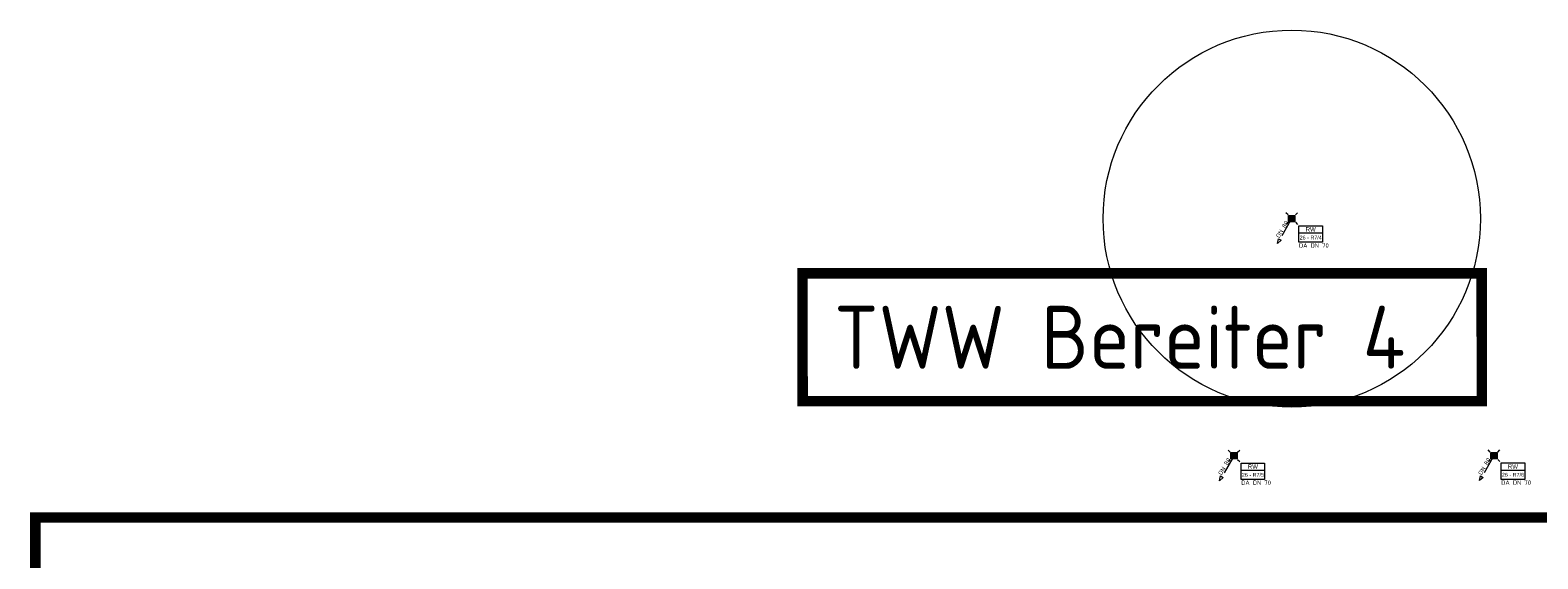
# Model space of a CAD drawing. Header units: metres. Extents: x -5 to 278, y -19 to 180.
# Tile 17 of 59: x -4 to 39, y 120 to 135. Entities that reach past the tile are written whole.
import ezdxf
from ezdxf.enums import TextEntityAlignment as Align

# ---------------------------------------------------------------- set-up
doc = ezdxf.new("R2010")
doc.units = ezdxf.units.M
doc.header["$LTSCALE"] = 0.1
doc.linetypes.add('_PGMM_Ge_Ku', pattern=[6.5, 5, -1.5])
doc.layers.get('0').update_dxf_attribs({"linetype": 'CONTINUOUS', "lineweight": 20})
for name, color, linetype, lineweight in [('A_TWW Bereiter_4', 34, 'CONTINUOUS', 20), ('S_Ablauf', 250, 'CONTINUOUS', 20), ('S_Regenwasser', 162, '_PGMM_Ge_Ku', 20), ('S_Regenwasser TXT', 162, 'CONTINUOUS', 20), ('S_TXT Strang RW', 140, 'CONTINUOUS', 20)]:
    doc.layers.add(name, color=color, linetype=linetype, lineweight=lineweight)
doc.styles.add('ACS_ISOCT', font='ISOCT')
doc.styles.add('Arial', font='arial.ttf')
doc.styles.get("Standard").update_dxf_attribs({"font": 'isocp.shx', "height": 0.001})

# ---------------------------------------------------------------- blocks, each defined once
blk = doc.blocks.new('Ablauf')
at = {"color": 0, "linetype": 'ByBlock'}
for p, q in [((-0.105, 0.105), (-0.165, 0.165)), ((-0.09, 0.09), (0.09, 0.09)), ((-0.09, -0.09), (-0.09, 0.09)), ((0.075, 0.075), (-0.075, 0.075)), ((-0.075, 0.075), (-0.075, -0.075)), ((-0.045, 0.075), (-0.045, -0.075)), ((-0.015, -0.075), (-0.015, 0.075)), ((0.015, 0.075), (0.015, -0.075)), ((0.045, -0.075), (0.045, 0.075)), ((0.075, -0.075), (0.075, 0.075)), ((0.09, 0.09), (0.09, -0.09)), ((0.105, 0.105), (0.165, 0.165)), ((-0.105, -0.105), (-0.165, -0.165)), ((0.09, -0.09), (-0.09, -0.09)), ((-0.075, -0.075), (0.075, -0.075)), ((0.105, -0.105), (0.165, -0.165))]:
    blk.add_line(p, q, dxfattribs=at)
blk = doc.blocks.new('*U27')
at = {"color": 0, "linetype": 'ByBlock'}
blk.add_wipeout([(0, 0), (0.671, 0), (0.671, -0.473), (0, -0.473)], dxfattribs=at)
blk.add_lwpolyline([(0, 0), (0.671, 0), (0.671, -0.473), (0, -0.473)], close=True, dxfattribs=at)
blk.add_lwpolyline([(0, -0.203), (0.671, -0.203)], dxfattribs=at)
blk.add_lwpolyline([(0, -0.203), (0.671, -0.203)], dxfattribs=at)
at = {"color": 0, "linetype": 'ByBlock', "insert": (0.336, -0.102), "char_height": 0.125, "width": 0.20598, "attachment_point": 5, "style": 'ACS_ISOCT'}
blk.add_mtext('{\\fArial|b0|i0|c0|p34;RW}', dxfattribs=at)
at = {"color": 0, "linetype": 'ByBlock', "style": 'Arial'}
blk.add_attdef('STRANG_NR.', text='', height=0.11, dxfattribs=at).set_placement((0.336, -0.338), align=Align.MIDDLE_CENTER)

msp = doc.modelspace()

# ---------------------------------------------------------------- linework, layer by layer
at = {"layer": 'A_TWW Bereiter_4', "const_width": 0.3}
msp.add_lwpolyline([(94.14, 121.061), (-4.238, 121.061), (-4.238, 62.226), (94.14, 62.226)], close=True, dxfattribs=at)
at = {"layer": 'S_Ablauf'}
for p, q in [((31.545, 129.708), (31.485, 129.768)), ((31.56, 129.693), (31.74, 129.693)), ((31.56, 129.513), (31.56, 129.693)), ((31.725, 129.678), (31.575, 129.678)), ((31.575, 129.678), (31.575, 129.528)), ((31.605, 129.678), (31.605, 129.528)), ((31.635, 129.528), (31.635, 129.678)), ((31.665, 129.678), (31.665, 129.528)), ((31.695, 129.528), (31.695, 129.678)), ((31.725, 129.528), (31.725, 129.678)), ((31.74, 129.693), (31.74, 129.513)), ((31.755, 129.708), (31.815, 129.768)), ((31.545, 129.498), (31.485, 129.438)), ((31.74, 129.513), (31.56, 129.513)), ((31.575, 129.528), (31.725, 129.528)), ((31.755, 129.498), (31.815, 129.438))]:
    msp.add_line(p, q, dxfattribs=at)
at = {"layer": 'S_Regenwasser'}
for p, q in [((31.619, 129.549), (31.307, 129.008)), ((31.239, 128.891), (31.268, 129.03)), ((31.346, 128.985), (31.239, 128.891)), ((31.268, 129.03), (31.346, 128.985)), ((29.968, 122.77), (29.656, 122.228)), ((37.396, 122.772), (37.084, 122.23)), ((29.588, 122.111), (29.617, 122.251)), ((29.695, 122.206), (29.588, 122.111)), ((29.617, 122.251), (29.695, 122.206)), ((37.017, 122.114), (37.045, 122.253)), ((37.123, 122.208), (37.017, 122.114)), ((37.045, 122.253), (37.123, 122.208))]:
    msp.add_line(p, q, dxfattribs=at)
at = {"layer": 'S_Regenwasser', "linetype": 'Continuous'}
for centre in [(31.65, 129.603), (30, 122.824), (37.428, 122.826)]:
    msp.add_ellipse(centre, major_axis=(0, 0.0625), ratio=1, start_param=-1.570796, end_param=4.712389, dxfattribs=at)

# ---------------------------------------------------------------- block references
at = {"layer": 'S_Ablauf'}
for p in [(30, 122.824), (37.428, 122.826)]:
    msp.add_blockref('Ablauf', p, dxfattribs=at)

# ---------------------------------------------------------------- texts
at = {"layer": 'S_Regenwasser TXT', "lineweight": -3}
for p in [(31.296, 129.038), (29.646, 122.259), (37.074, 122.261)]:
    msp.add_text('DN 80', height=0.125, rotation=59.2913, dxfattribs=at).set_placement(p)

# ---------------------------------------------------------------- next in the draw order: block references
at = {"layer": 'S_TXT Strang RW'}
for p, values in [((31.856, 129.399), {'STRANG_NR.': '26 - R7/4'}), ((37.633, 122.62), {'STRANG_NR.': '26 - R7/6'})]:
    msp.add_blockref('*U27', p, dxfattribs=at).add_auto_attribs(values)

# ---------------------------------------------------------------- next in the draw order: texts
at = {"layer": 'A_TWW Bereiter_4', "color": 7, "insert": (18.575, 127.113), "char_height": 1.8, "width": 17.43969, "attachment_point": 1, "bg_fill": 3, "box_fill_scale": 1.5, "bg_fill_color": 256, "bg_fill_transparency": 0}
msp.add_mtext('TWW Bereiter 4', dxfattribs=at)

# ---------------------------------------------------------------- next in the draw order: linework, layer by layer
at = {"layer": 'A_TWW Bereiter_4', "const_width": 0.3}
msp.add_lwpolyline([(17.673, 128.04), (37.076, 128.04), (37.08, 124.384), (17.678, 124.384)], close=True, dxfattribs=at)
at = {"layer": 'A_TWW Bereiter_4', "color": 1}
msp.add_circle((31.65, 129.603), 5.388, dxfattribs=at)

# ---------------------------------------------------------------- next in the draw order: block references
at = {"layer": 'S_TXT Strang RW'}
msp.add_blockref('*U27', (30.205, 122.618), dxfattribs=at).add_auto_attribs({'STRANG_NR.': '26 - R7/5'})

# ---------------------------------------------------------------- next in the draw order: texts
for p in [(31.856, 128.775), (37.633, 121.996)]:
    msp.add_text('DA DN 70', height=0.125, dxfattribs=at).set_placement(p)

# ---------------------------------------------------------------- next in the draw order: texts
msp.add_text('DA DN 70', height=0.125, dxfattribs=at).set_placement((30.205, 121.994))

doc.saveas('drawing.dxf')
